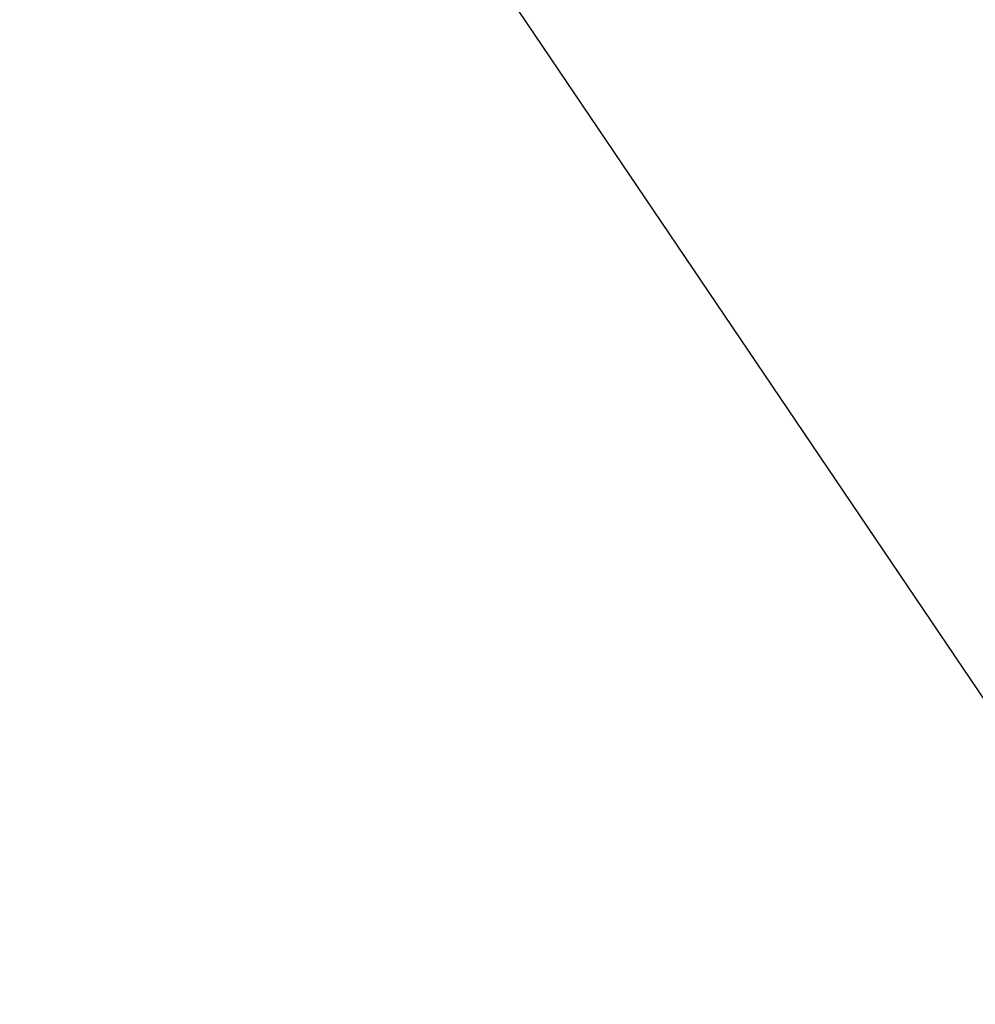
# Model space of a CAD drawing. Extents: x 185 to 449, y -73 to 113.
# Tile 107 of 256: x 298.133 to 298.396, y -11.544 to -11.272. Entities that reach past the tile are written whole.
import ezdxf

# ---------------------------------------------------------------- set-up
doc = ezdxf.new("R2010")
doc.units = 0
doc.header["$LTSCALE"] = 25.4
doc.layers.get('0').update_dxf_attribs({"color": 13, "linetype": 'CONTINUOUS'})

# ---------------------------------------------------------------- blocks, each defined once
blk = doc.blocks.new('GRUPUJ_1')
at = {"color": 7}
mesh = blk.add_polyface(dxfattribs=at)
corners = [(112.38198, 61.35953, 260.72328), (113.3783, 65.13816, 263.32353), (110.97272, 64.09645, 260.72328), (114.62726, 62.71259, 263.32353)]
mesh.append_faces([[corners[k] for k in face] for face in [(0, 1, 2), (1, 0, 3)]], dxfattribs={"vtx0": -1, "color": 7})
at = {"color": 8}
mesh = blk.add_polyface(dxfattribs=at)
corners = [(114.42608, 60.8647, 150.75566), (113.50021, 62.50396, 150.72886), (113.41361, 62.45395, 150.75566), (114.508, 60.92207, 150.72886)]
mesh.append_faces([[corners[k] for k in face] for face in [(0, 1, 2), (1, 0, 3)]], dxfattribs={"vtx0": -1, "color": 8})
at = {"color": 7}
mesh = blk.add_polyface(dxfattribs=at)
corners = [(114.19846, 62.04176, 215.37367), (116.17308, 59.37629, 215.37367), (113.63924, 58.43043, 219.08418)]
mesh.append_faces([[corners[k] for k in face] for face in [(0, 1, 2)]], dxfattribs={"color": 7})
at = {"color": 8}
mesh = blk.add_polyface(dxfattribs=at)
corners = [(113.81188, 61.98135, 149.92887), (114.43182, 60.17204, 150.06285), (113.38612, 61.71919, 150.06285), (114.83382, 60.46934, 149.92887)]
mesh.append_faces([[corners[k] for k in face] for face in [(0, 1, 2), (1, 0, 3)]], dxfattribs={"vtx0": -1, "color": 8})
mesh = blk.add_polyface(dxfattribs=at)
corners = [(112.96036, 61.45703, 150.92887), (114.02982, 59.87471, 150.92887), (114.02982, 59.87471, 179.92887)]
mesh.append_faces([[corners[k] for k in face] for face in [(0, 1, 2)]], dxfattribs={"color": 8})
at = {"color": 7}
mesh = blk.add_polyface(dxfattribs=at)
corners = [(114.14346, 58.83487, 260.72328), (110.43726, 60.1876, 257.81156), (112.37229, 57.41418, 257.81156), (112.38198, 61.35953, 260.72328)]
mesh.append_faces([[corners[k] for k in face] for face in [(0, 1, 2), (1, 0, 3)]], dxfattribs={"vtx0": -1, "color": 7})

msp = doc.modelspace()

# ---------------------------------------------------------------- block references
at = {"color": 0}
msp.add_blockref('GRUPUJ_1', (184.74878, -72.78877, 118.26095), dxfattribs=at)

doc.saveas('drawing.dxf')
